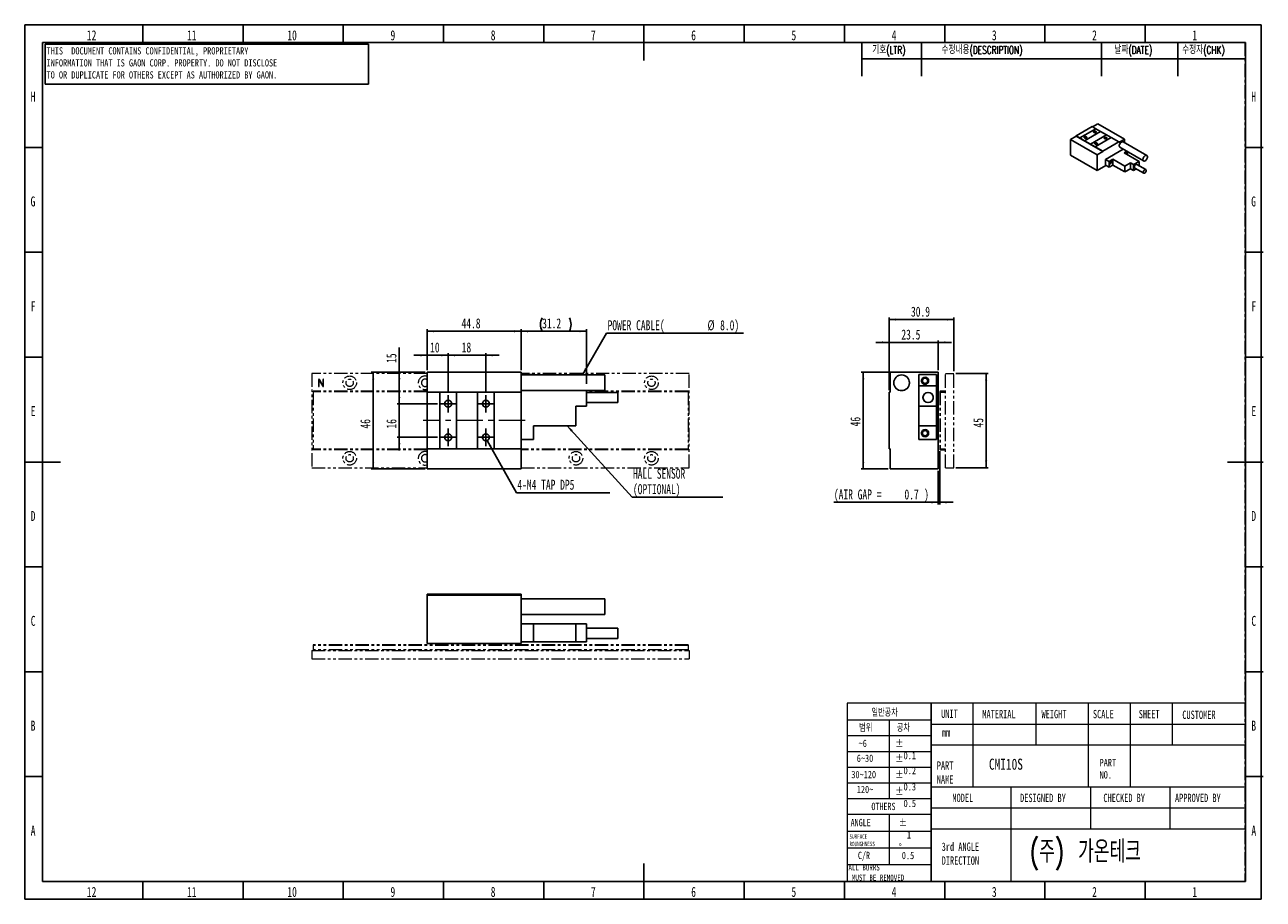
# Model space of a CAD drawing. Header units: millimetres. Extents: x 1 to 593, y 1 to 419.
import ezdxf

# ---------------------------------------------------------------- set-up
doc = ezdxf.new("R2010")
doc.units = ezdxf.units.MM
for name, pattern in [('CENTER', [10.16, 6.35, -1.27, 1.27, -1.27]), ('CENTERX2', [20.32, 12.7, -2.54, 2.54, -2.54]), ('PHANTOM', [12.7, 6.35, -1.27, 1.27, -1.27, 1.27, -1.27])]:
    doc.linetypes.add(name, pattern=pattern)
for name, color, linetype in [('CENTER_LINE', 1, 'CENTER'), ('DIM', 7, 'Continuous'), ('FORMAT', 7, 'Continuous')]:
    doc.layers.add(name, color=color, linetype=linetype)
doc.styles.add('SLDTEXTSTYLE0', font='TXT', dxfattribs={"width": 0.7})
doc.styles.add('SLDTEXTSTYLE1', font='TXT', dxfattribs={"width": 0.75})
doc.styles.add('SLDTEXTSTYLE2', font='TXT.shx', dxfattribs={"width": 0.7, "bigfont": 'bigfont.shx'})
doc.styles.add('SLDTEXTSTYLE3', font='TXT', dxfattribs={"width": 0.694444})
doc.dimstyles.new('SLDDIMSTYLE0', dxfattribs={"dimtxt": 5.45083, "dimasz": 3.302, "dimexe": 0, "dimexo": 0.0625, "dimgap": 1.362708, "dimtad": 1, "dimrnd": 1e-09, "dimzin": 12, "dimdsep": 46, "dimtxsty": 'SLDTEXTSTYLE0', "dimsah": 1, "dimcen": 0.09, "dimadec": 0, "dimazin": 3, "dimtfac": 1, "dimtofl": 0, "dimtmove": 0, "dimatfit": 3, "dimfxl": 0, "dimfrac": 2, "dimtolj": 1, "dimtzin": 12, "dimarcsym": 0})
doc.dimstyles.new('SLDDIMSTYLE1', dxfattribs={"dimtxt": 5.45083, "dimasz": 3.302, "dimexe": 0, "dimexo": 0.0625, "dimgap": 1.362708, "dimtad": 1, "dimrnd": 1e-09, "dimzin": 12, "dimdsep": 46, "dimtxsty": 'SLDTEXTSTYLE0', "dimsah": 1, "dimcen": 0.09, "dimadec": 0, "dimazin": 3, "dimtfac": 1, "dimtmove": 0, "dimatfit": 0, "dimfxl": 0, "dimfrac": 2, "dimtolj": 1, "dimtzin": 12, "dimarcsym": 0})
doc.dimstyles.new('SLDDIMSTYLE2', dxfattribs={"dimtxt": 0.18, "dimasz": 3.302, "dimexe": 0, "dimexo": 0.0625, "dimgap": 0, "dimtad": 0, "dimtih": 1, "dimtoh": 1, "dimdec": 0, "dimrnd": 1e-09, "dimzin": 0, "dimdsep": 46, "dimtxsty": 'Standard', "dimsah": 1, "dimcen": 0.09, "dimadec": 0, "dimazin": 0, "dimtfac": 3.302, "dimtdec": 0, "dimtofl": 0, "dimtmove": 0, "dimatfit": 3, "dimfxl": 0, "dimfrac": 2, "dimtolj": 1, "dimtzin": 0, "dimarcsym": 0})
doc.dimstyles.new('SLDDIMSTYLE3', dxfattribs={"dimtxt": 5.45083, "dimasz": 3.302, "dimexe": 0, "dimexo": 0.0625, "dimgap": 1.362708, "dimtad": 1, "dimrnd": 1e-09, "dimdsep": 46, "dimtxsty": 'SLDTEXTSTYLE0', "dimsah": 1, "dimcen": 0.09, "dimadec": 0, "dimazin": 2, "dimtfac": 1, "dimtmove": 0, "dimatfit": 0, "dimfxl": 0, "dimfrac": 2, "dimtolj": 1, "dimtzin": 12, "dimarcsym": 0})

# ---------------------------------------------------------------- blocks, each defined once
blk = doc.blocks.new('_D')
at = {"layer": 'DIM'}
for p, q in [((193.55, 253.77), (193.55, 273.36)), ((238.35, 272.36), (193.55, 272.36)), ((238.35, 253.77), (238.35, 273.36))]:
    blk.add_line(p, q, dxfattribs=at)
for points in [[(193.55, 272.36), (196.85, 271.85), (196.85, 272.87)], [(238.35, 272.36), (235.04, 272.87), (235.04, 271.85)]]:
    blk.add_solid(points, dxfattribs=at)
at = {"layer": 'DIM', "insert": (209.92, 278.5), "char_height": 4.762, "attachment_point": 1, "style": 'SLDTEXTSTYLE0'}
blk.add_mtext('44.8', dxfattribs=at)
blk = doc.blocks.new('_D_1')
at = {"layer": 'DIM'}
for p, q in [((193.55, 260.89), (187.2, 260.89)), ((193.55, 253.77), (193.55, 261.89)), ((193.55, 260.89), (203.55, 260.89)), ((203.55, 242.92), (203.55, 261.89)), ((203.55, 260.89), (209.9, 260.89))]:
    blk.add_line(p, q, dxfattribs=at)
for points in [[(193.55, 260.89), (190.24, 261.4), (190.24, 260.38)], [(203.55, 260.89), (206.85, 260.38), (206.85, 261.4)]]:
    blk.add_solid(points, dxfattribs=at)
at = {"layer": 'DIM', "insert": (194.94, 267.03), "char_height": 4.762, "attachment_point": 1, "style": 'SLDTEXTSTYLE0'}
blk.add_mtext('10', dxfattribs=at)
blk = doc.blocks.new('_D_2')
at = {"layer": 'DIM'}
for p, q in [((203.55, 260.89), (197.2, 260.89)), ((203.55, 242.92), (203.55, 261.89)), ((203.55, 260.89), (221.55, 260.89)), ((221.55, 242.92), (221.55, 261.89)), ((221.55, 260.89), (227.9, 260.89))]:
    blk.add_line(p, q, dxfattribs=at)
for points in [[(203.55, 260.89), (200.24, 261.4), (200.24, 260.38)], [(221.55, 260.89), (224.85, 260.38), (224.85, 261.4)]]:
    blk.add_solid(points, dxfattribs=at)
at = {"layer": 'DIM', "insert": (210.01, 267.03), "char_height": 4.762, "attachment_point": 1, "style": 'SLDTEXTSTYLE0'}
blk.add_mtext('18', dxfattribs=at)
blk = doc.blocks.new('_D_3')
at = {"layer": 'DIM'}
for p, q in [((180.23, 252.77), (180.23, 264.53)), ((192.55, 252.77), (179.23, 252.77)), ((180.23, 237.77), (180.23, 252.77)), ((198.4, 237.77), (179.23, 237.77))]:
    blk.add_line(p, q, dxfattribs=at)
for points in [[(180.23, 252.77), (179.72, 249.47), (180.73, 249.47)], [(180.23, 237.77), (180.73, 241.07), (179.72, 241.07)]]:
    blk.add_solid(points, dxfattribs=at)
at = {"layer": 'DIM', "insert": (174.09, 257.25), "char_height": 4.762, "attachment_point": 1, "rotation": 90, "style": 'SLDTEXTSTYLE0'}
blk.add_mtext('15', dxfattribs=at)
blk = doc.blocks.new('_D_4')
at = {"layer": 'DIM'}
for p, q in [((180.23, 237.77), (180.23, 244.12)), ((198.4, 237.77), (179.23, 237.77)), ((180.23, 237.77), (180.23, 221.77)), ((198.4, 221.77), (179.23, 221.77)), ((180.23, 221.77), (180.23, 215.42))]:
    blk.add_line(p, q, dxfattribs=at)
for points in [[(180.23, 237.77), (180.73, 241.07), (179.72, 241.07)], [(180.23, 221.77), (179.72, 218.47), (180.73, 218.47)]]:
    blk.add_solid(points, dxfattribs=at)
at = {"layer": 'DIM', "insert": (174.09, 225.95), "char_height": 4.762, "attachment_point": 1, "rotation": 90, "style": 'SLDTEXTSTYLE0'}
blk.add_mtext('16', dxfattribs=at)
blk = doc.blocks.new('_D_5')
at = {"layer": 'DIM'}
for p, q in [((192.55, 252.77), (166.77, 252.77)), ((167.77, 252.77), (167.77, 206.77)), ((192.55, 206.77), (166.77, 206.77))]:
    blk.add_line(p, q, dxfattribs=at)
for points in [[(167.77, 252.77), (167.26, 249.47), (168.28, 249.47)], [(167.77, 206.77), (168.28, 210.07), (167.26, 210.07)]]:
    blk.add_solid(points, dxfattribs=at)
at = {"layer": 'DIM', "insert": (161.63, 225.95), "char_height": 4.762, "attachment_point": 1, "rotation": 90, "style": 'SLDTEXTSTYLE0'}
blk.add_mtext('46', dxfattribs=at)
blk = doc.blocks.new('_D_6')
at = {"layer": 'DIM'}
for p, q in [((238.35, 253.77), (238.35, 273.36)), ((238.35, 272.36), (269.55, 272.36)), ((269.55, 247.25), (269.55, 273.36))]:
    blk.add_line(p, q, dxfattribs=at)
for centre, start, end in [((254.74, 275.54), 153.43495, 206.56505), ((255.08, 275.54), 333.43495, 26.56505)]:
    blk.add_arc(centre, 7.1, start, end, dxfattribs=at)
for points in [[(238.35, 272.36), (241.65, 271.85), (241.65, 272.87)], [(269.55, 272.36), (266.24, 272.87), (266.24, 271.85)]]:
    blk.add_solid(points, dxfattribs=at)
at = {"layer": 'DIM', "insert": (248.39, 278.5), "char_height": 4.762, "attachment_point": 1, "style": 'SLDTEXTSTYLE0'}
blk.add_mtext('31.2', dxfattribs=at)
blk = doc.blocks.new('SW_NOTE_0')
at = {"layer": 'DIM', "color": 0}
blk.add_line((44.63, 0), (0, 0), dxfattribs=at)
at = {"layer": 'DIM', "color": 0, "insert": (0.44, 6.24), "char_height": 4.7625, "attachment_point": 1, "style": 'SLDTEXTSTYLE0'}
blk.add_mtext('4-M4 TAP DP5', dxfattribs=at)
blk = doc.blocks.new('SW_NOTE_0_1')
at = {"layer": 'DIM', "color": 0}
blk.add_line((65.37, 0), (0, 0), dxfattribs=at)
at = {"layer": 'DIM', "color": 0, "attachment_point": 1, "style": 'SLDTEXTSTYLE0'}
for s, insert, char_height in [('POWER CABLE(', (0.49, 6.16), 4.7625), ('%%c', (48.17, 6.16), 4.762), ('8.0)', (54.2, 6.16), 4.762)]:
    blk.add_mtext(s, dxfattribs=dict(at, insert=insert, char_height=char_height))
blk = doc.blocks.new('SW_NOTE_0_2')
at = {"layer": 'DIM', "color": 0}
blk.add_line((43.2, 0), (0, 0), dxfattribs=at)
at = {"layer": 'DIM', "color": 0, "attachment_point": 1, "style": 'SLDTEXTSTYLE0'}
for s, insert, char_height in [('HALL SENSOR', (0.38, 13.52), 4.7625), ('(OPTIONAL)', (0.38, 6.17), 4.762)]:
    blk.add_mtext(s, dxfattribs=dict(at, insert=insert, char_height=char_height))
blk = doc.blocks.new('SW_CENTERMARKSYMBOL_0')
at = {"layer": 'DIM', "color": 0}
for p, q in [((-2.5, 0), (-4.15, 0)), ((0, 0), (-2.5, 0)), ((0, 2.5), (0, 4.15)), ((0, 0), (0, 2.5)), ((0, 0), (0, -2.5)), ((0, 0), (2.5, 0)), ((2.5, 0), (4.15, 0)), ((0, -2.5), (0, -4.15))]:
    blk.add_line(p, q, dxfattribs=at)
blk = doc.blocks.new('SW_CENTERMARKSYMBOL_1')
at = {"layer": 'DIM', "color": 0}
for p, q in [((-2.5, 0), (-4.15, 0)), ((0, 0), (-2.5, 0)), ((0, 2.5), (0, 4.15)), ((0, 0), (0, 2.5)), ((0, 0), (0, -2.5)), ((0, 0), (2.5, 0)), ((2.5, 0), (4.15, 0)), ((0, -2.5), (0, -4.15))]:
    blk.add_line(p, q, dxfattribs=at)
blk = doc.blocks.new('SW_CENTERMARKSYMBOL_2')
at = {"layer": 'DIM', "color": 0}
for p, q in [((-2.5, 0), (-4.15, 0)), ((0, 0), (-2.5, 0)), ((0, 2.5), (0, 4.15)), ((0, 0), (0, 2.5)), ((0, 0), (0, -2.5)), ((0, 0), (2.5, 0)), ((2.5, 0), (4.15, 0)), ((0, -2.5), (0, -4.15))]:
    blk.add_line(p, q, dxfattribs=at)
blk = doc.blocks.new('SW_CENTERMARKSYMBOL_3')
at = {"layer": 'DIM', "color": 0}
for p, q in [((-2.5, 0), (-4.15, 0)), ((0, 0), (-2.5, 0)), ((0, 2.5), (0, 4.15)), ((0, 0), (0, 2.5)), ((0, 0), (0, -2.5)), ((0, 0), (2.5, 0)), ((2.5, 0), (4.15, 0)), ((0, -2.5), (0, -4.15))]:
    blk.add_line(p, q, dxfattribs=at)
blk = doc.blocks.new('_D_7')
at = {"layer": 'DIM'}
for p, q in [((445.83, 252.27), (461.27, 252.27)), ((460.27, 207.27), (460.27, 252.27)), ((445.83, 207.27), (461.27, 207.27))]:
    blk.add_line(p, q, dxfattribs=at)
for points in [[(460.27, 252.27), (459.76, 248.97), (460.78, 248.97)], [(460.27, 207.27), (460.78, 210.57), (459.76, 210.57)]]:
    blk.add_solid(points, dxfattribs=at)
at = {"layer": 'DIM', "insert": (454.13, 226.45), "char_height": 4.762, "attachment_point": 1, "rotation": 90, "style": 'SLDTEXTSTYLE0'}
blk.add_mtext('45', dxfattribs=at)
blk = doc.blocks.new('_D_8')
at = {"layer": 'DIM'}
for p, q in [((413.93, 244.27), (413.93, 278.94)), ((413.93, 277.94), (444.83, 277.94)), ((444.83, 253.27), (444.83, 278.94))]:
    blk.add_line(p, q, dxfattribs=at)
for points in [[(413.93, 277.94), (417.23, 277.43), (417.23, 278.45)], [(444.83, 277.94), (441.52, 278.45), (441.52, 277.43)]]:
    blk.add_solid(points, dxfattribs=at)
at = {"layer": 'DIM', "insert": (424.41, 284.08), "char_height": 4.762, "attachment_point": 1, "style": 'SLDTEXTSTYLE0'}
blk.add_mtext('30.9', dxfattribs=at)
blk = doc.blocks.new('_D_9')
at = {"layer": 'DIM'}
for p, q in [((413.93, 267.02), (407.58, 267.02)), ((413.93, 244.27), (413.93, 268.02)), ((413.93, 267.02), (437.43, 267.02)), ((437.43, 253.77), (437.43, 268.02)), ((437.43, 267.02), (443.78, 267.02))]:
    blk.add_line(p, q, dxfattribs=at)
for points in [[(413.93, 267.02), (410.62, 267.53), (410.62, 266.51)], [(437.43, 267.02), (440.73, 266.51), (440.73, 267.53)]]:
    blk.add_solid(points, dxfattribs=at)
at = {"layer": 'DIM', "insert": (419.81, 273.16), "char_height": 4.762, "attachment_point": 1, "style": 'SLDTEXTSTYLE0'}
blk.add_mtext('23.5', dxfattribs=at)
blk = doc.blocks.new('_D_10')
at = {"layer": 'DIM'}
for p, q in [((438.13, 215.12), (438.13, 189.77)), ((437.43, 205.77), (437.43, 189.77)), ((437.43, 190.77), (387.63, 190.77)), ((437.43, 190.77), (438.13, 190.77)), ((438.13, 190.77), (444.48, 190.77))]:
    blk.add_line(p, q, dxfattribs=at)
for points in [[(437.43, 190.77), (434.12, 191.28), (434.12, 190.26)], [(438.13, 190.77), (441.43, 190.26), (441.43, 191.28)]]:
    blk.add_solid(points, dxfattribs=at)
at = {"layer": 'DIM', "attachment_point": 1, "style": 'SLDTEXTSTYLE0'}
for s, insert, char_height in [('(AIR GAP =', (387.63, 196.91), 4.762), ('0.7', (421.29, 196.91), 4.762), (')', (430.69, 196.91), 4.76)]:
    blk.add_mtext(s, dxfattribs=dict(at, insert=insert, char_height=char_height))
blk = doc.blocks.new('_D_11')
at = {"layer": 'DIM'}
for p, q in [((413.49, 252.77), (400.62, 252.77)), ((401.62, 252.77), (401.62, 206.77)), ((413.49, 206.77), (400.62, 206.77))]:
    blk.add_line(p, q, dxfattribs=at)
for points in [[(401.62, 252.77), (401.12, 249.47), (402.13, 249.47)], [(401.62, 206.77), (402.13, 210.07), (401.12, 210.07)]]:
    blk.add_solid(points, dxfattribs=at)
at = {"layer": 'DIM', "insert": (395.48, 226.96), "char_height": 4.762, "attachment_point": 1, "rotation": 90, "style": 'SLDTEXTSTYLE0'}
blk.add_mtext('46', dxfattribs=at)

msp = doc.modelspace()

# ---------------------------------------------------------------- linework, layer by layer
at = {"color": 7, "linetype": 'Continuous', "lineweight": 25}
for p, q in [((57.833, 410), (57.833, 418.5)), ((105.667, 410), (105.667, 418.5)), ((153.5, 410), (153.5, 418.5)), ((201.333, 410), (201.333, 418.5)), ((249.167, 410), (249.167, 418.5)), ((297, 418.501), (297, 401.499)), ((344.833, 410), (344.833, 418.5)), ((392.667, 410), (392.667, 418.5)), ((440.5, 410), (440.5, 418.5)), ((488.333, 410), (488.333, 418.5)), ((536.167, 410), (536.167, 418.5)), ((10, 10), (10, 410)), ((10, 410), (584, 410)), ((584, 410), (584, 10)), ((510.915, 369.929), (503.278, 365.521)), ((512.612, 368.949), (504.975, 364.541)), ((512.612, 368.949), (504.975, 364.541)), ((507.238, 363.235), (514.875, 367.643)), ((512.612, 368.949), (510.915, 369.929)), ((513.602, 371.297), (511.073, 369.838)), ((514.875, 367.643), (512.612, 368.949)), ((512.612, 368.949), (512.612, 368.949)), ((526.273, 363.982), (513.602, 371.297)), ((517.703, 366.01), (514.875, 367.643)), ((500.591, 363.786), (503.278, 365.338)), ((500.591, 363.786), (500.591, 356.294)), ((513.263, 356.471), (500.591, 363.786)), ((503.278, 365.521), (503.278, 365.338)), ((504.975, 364.541), (503.278, 365.521)), ((515.95, 358.023), (503.278, 365.338)), ((504.975, 364.541), (504.975, 364.541)), ((504.975, 364.541), (507.238, 363.235)), ((507.238, 363.235), (507.238, 363.235)), ((510.067, 361.602), (507.238, 363.235)), ((517.703, 366.01), (510.067, 361.602)), ((517.703, 366.01), (510.067, 361.602)), ((510.067, 361.602), (510.067, 361.602)), ((510.067, 361.602), (512.329, 360.295)), ((512.329, 360.295), (519.966, 364.704)), ((515.95, 358.205), (523.586, 362.614)), ((519.966, 364.704), (517.703, 366.01)), ((517.703, 366.01), (517.703, 366.01)), ((523.586, 362.614), (519.966, 364.704)), ((526.273, 363.982), (523.586, 362.431)), ((523.586, 362.614), (523.586, 362.431)), ((536.923, 356.157), (525.609, 362.688)), ((526.273, 363.982), (526.273, 362.305)), ((10, 360), (1.5, 360)), ((500.591, 356.294), (513.263, 348.979)), ((512.329, 360.295), (512.329, 360.295)), ((515.95, 358.205), (512.329, 360.295)), ((513.263, 356.471), (515.95, 358.023)), ((513.263, 356.471), (513.263, 348.979)), ((515.95, 358.205), (515.95, 358.023)), ((517.217, 354.299), (525.679, 359.184)), ((524.109, 360.09), (535.423, 353.559)), ((527.376, 358.204), (526.126, 357.483)), ((526.126, 357.483), (533.254, 353.368)), ((527.682, 356.585), (527.682, 358.028)), ((584, 360), (592.5, 360)), ((513.263, 348.979), (517.443, 351.392)), ((518.914, 353.319), (517.217, 354.299)), ((517.217, 351.523), (517.217, 354.299)), ((518.914, 350.543), (517.217, 351.523)), ((520.752, 354.381), (518.914, 353.319)), ((518.914, 350.543), (518.914, 353.319)), ((520.752, 351.604), (518.914, 350.543)), ((526.466, 351.082), (520.752, 354.381)), ((520.752, 351.604), (520.752, 354.381)), ((526.466, 348.306), (520.752, 351.604)), ((529.124, 352.617), (526.466, 351.082)), ((526.466, 348.306), (526.466, 351.082)), ((529.124, 349.841), (526.466, 348.306)), ((530.539, 351.801), (529.124, 352.617)), ((529.124, 349.841), (529.124, 352.617)), ((530.539, 349.025), (529.124, 349.841)), ((533.254, 353.368), (530.539, 351.801)), ((530.539, 349.025), (530.539, 351.801)), ((531.864, 349.79), (530.539, 349.025)), ((531.208, 350.168), (535.451, 347.719)), ((536.431, 349.416), (532.188, 351.866)), ((533.254, 351.25), (533.254, 353.368)), ((10, 310), (1.5, 310)), ((584, 310), (592.5, 310)), ((10, 260), (1.5, 260)), ((584, 260), (592.5, 260)), ((238.346, 252.773), (193.546, 252.773)), ((193.546, 252.773), (193.546, 243.273)), ((238.346, 252.773), (238.346, 243.273)), ((238.346, 251.753), (244.346, 251.753)), ((278.346, 251.523), (238.346, 251.523)), ((244.346, 251.753), (244.346, 251.523)), ((278.346, 251.523), (278.346, 244.023)), ((414.425, 252.773), (414.425, 243.273)), ((414.425, 252.773), (437.425, 252.773)), ((436.625, 251.753), (428.125, 251.753)), ((428.125, 251.753), (428.125, 246.253)), ((436.625, 251.753), (436.625, 246.253)), ((437.425, 206.773), (437.425, 252.773)), ((199.546, 243.273), (193.546, 243.273)), ((193.546, 243.273), (193.546, 216.273)), ((199.546, 243.273), (199.546, 216.273)), ((207.546, 243.273), (199.546, 243.273)), ((207.546, 216.273), (207.546, 243.273)), ((217.546, 243.273), (207.546, 243.273)), ((217.546, 243.273), (217.546, 216.273)), ((225.546, 243.273), (217.546, 243.273)), ((225.546, 216.273), (225.546, 243.273)), ((238.346, 243.273), (225.546, 243.273)), ((238.346, 244.023), (278.346, 244.023)), ((238.346, 216.273), (238.346, 243.273)), ((269.546, 244.023), (269.546, 236.653)), ((284.546, 243.203), (269.546, 243.203)), ((284.546, 243.203), (284.546, 238.303)), ((413.925, 216.273), (413.925, 243.273)), ((413.925, 243.273), (414.425, 243.273)), ((436.625, 246.253), (428.125, 246.253)), ((428.125, 246.253), (428.125, 236.653)), ((436.625, 246.253), (436.625, 236.653)), ((269.546, 236.653), (264.546, 236.653)), ((264.546, 236.653), (264.546, 227.253)), ((269.546, 238.303), (284.546, 238.303)), ((436.625, 236.653), (428.125, 236.653)), ((428.125, 236.653), (428.125, 227.253)), ((436.625, 236.653), (436.625, 227.253)), ((264.546, 227.253), (244.346, 227.253)), ((244.346, 227.253), (244.346, 220.753)), ((436.625, 227.253), (428.125, 227.253)), ((428.125, 227.253), (428.125, 220.753)), ((436.625, 227.253), (436.625, 220.753)), ((244.346, 220.753), (238.346, 220.753)), ((436.625, 220.753), (428.125, 220.753)), ((199.546, 216.273), (193.546, 216.273)), ((193.546, 206.773), (193.546, 216.273)), ((199.546, 216.273), (207.546, 216.273)), ((217.546, 216.273), (207.546, 216.273)), ((217.546, 216.273), (225.546, 216.273)), ((238.346, 216.273), (225.546, 216.273)), ((238.346, 206.773), (238.346, 216.273)), ((413.925, 216.273), (414.425, 216.273)), ((414.425, 206.773), (414.425, 216.273)), ((1.499, 210), (18.501, 210)), ((592.501, 210), (575.499, 210)), ((238.346, 206.773), (193.546, 206.773)), ((414.425, 206.773), (437.425, 206.773)), ((10, 160), (1.5, 160)), ((584, 160), (592.5, 160)), ((199.546, 146.986), (193.546, 146.986)), ((193.546, 146.986), (193.546, 146.486)), ((193.546, 146.486), (193.546, 123.486)), ((238.346, 146.486), (193.546, 146.486)), ((199.546, 146.986), (199.546, 146.986)), ((199.546, 146.986), (207.546, 146.986)), ((217.546, 146.986), (207.546, 146.986)), ((207.546, 146.986), (207.546, 146.986)), ((217.546, 146.986), (217.546, 146.986)), ((217.546, 146.986), (225.546, 146.986)), ((225.546, 146.986), (225.546, 146.986)), ((238.346, 146.986), (225.546, 146.986)), ((238.346, 146.986), (238.346, 146.486)), ((238.346, 146.486), (238.346, 123.486)), ((278.346, 144.736), (238.346, 144.736)), ((278.346, 144.736), (278.346, 137.236)), ((238.346, 137.236), (278.346, 137.236)), ((244.346, 132.786), (238.346, 132.786)), ((244.346, 124.286), (244.346, 132.786)), ((264.546, 132.786), (244.346, 132.786)), ((264.546, 124.286), (264.546, 132.786)), ((269.546, 132.786), (264.546, 132.786)), ((269.546, 124.286), (269.546, 132.786)), ((284.546, 130.786), (269.546, 130.786)), ((284.546, 130.786), (284.546, 128.336)), ((244.346, 124.286), (238.346, 124.286)), ((264.546, 124.286), (244.346, 124.286)), ((269.546, 124.286), (264.546, 124.286)), ((269.546, 125.886), (284.546, 125.886)), ((284.546, 128.336), (284.546, 125.886)), ((193.546, 123.486), (238.346, 123.486)), ((10, 110), (1.5, 110)), ((584, 110), (592.5, 110)), ((10, 60), (1.5, 60)), ((584, 60), (592.5, 60)), ((297, 1.499), (297, 18.501)), ((584, 10), (10, 10)), ((57.833, 10), (57.833, 1.5)), ((105.667, 10), (105.667, 1.5)), ((153.5, 10), (153.5, 1.5)), ((201.333, 10), (201.333, 1.5)), ((249.167, 10), (249.167, 1.5)), ((344.833, 10), (344.833, 1.5)), ((392.667, 10), (392.667, 1.5)), ((440.5, 10), (440.5, 1.5)), ((488.333, 10), (488.333, 1.5)), ((536.167, 10), (536.167, 1.5))]:
    msp.add_line(p, q, dxfattribs=at)
at = {"color": 7, "linetype": 'PHANTOM', "lineweight": 18}
for p, q in [((138.546, 252.273), (138.546, 207.273)), ((193.546, 252.273), (138.546, 252.273)), ((141.728, 249.255), (141.728, 246.1)), ((142.031, 246.087), (142.031, 248.917)), ((142.031, 248.917), (143.543, 246.369)), ((142.247, 249.113), (142.087, 249.341)), ((143.802, 246.452), (142.247, 249.113)), ((143.802, 249.314), (143.802, 246.452)), ((144.105, 246.124), (144.105, 249.314)), ((238.346, 252.773), (193.546, 252.773)), ((193.546, 252.773), (193.546, 243.273)), ((238.346, 252.773), (238.346, 243.273)), ((318.546, 252.273), (238.346, 252.273)), ((238.346, 251.753), (244.346, 251.753)), ((278.346, 251.523), (238.346, 251.523)), ((244.346, 251.753), (244.346, 251.523)), ((278.346, 251.523), (278.346, 244.023)), ((318.546, 207.273), (318.546, 252.273)), ((414.425, 252.773), (414.425, 243.273)), ((414.425, 252.773), (437.425, 252.773)), ((436.625, 251.753), (428.125, 251.753)), ((428.125, 251.753), (428.125, 246.253)), ((436.625, 251.753), (436.625, 246.253)), ((437.425, 206.773), (437.425, 252.773)), ((440.825, 207.273), (440.825, 252.273)), ((440.825, 252.273), (444.825, 252.273)), ((444.825, 207.273), (444.825, 252.273)), ((193.546, 243.723), (139.046, 243.723)), ((139.046, 243.723), (139.046, 243.423)), ((139.046, 243.423), (139.046, 216.123)), ((193.546, 243.423), (139.046, 243.423)), ((143.543, 246.369), (143.801, 245.996)), ((199.546, 243.273), (193.546, 243.273)), ((193.546, 243.273), (193.546, 216.273)), ((199.546, 243.273), (199.546, 216.273)), ((207.546, 243.273), (199.546, 243.273)), ((207.546, 216.273), (207.546, 243.273)), ((217.546, 243.273), (207.546, 243.273)), ((217.546, 243.273), (217.546, 216.273)), ((225.546, 243.273), (217.546, 243.273)), ((225.546, 216.273), (225.546, 243.273)), ((238.346, 243.273), (225.546, 243.273)), ((238.346, 244.023), (278.346, 244.023)), ((238.346, 216.273), (238.346, 243.273)), ((269.546, 244.023), (269.546, 236.653)), ((318.046, 243.723), (269.546, 243.723)), ((318.046, 243.423), (269.546, 243.423)), ((284.546, 243.203), (269.546, 243.203)), ((284.546, 243.203), (284.546, 238.303)), ((318.046, 243.723), (318.046, 243.423)), ((318.046, 243.423), (318.046, 216.123)), ((413.925, 216.273), (413.925, 243.273)), ((413.925, 243.273), (414.425, 243.273)), ((436.625, 246.253), (428.125, 246.253)), ((428.125, 246.253), (428.125, 236.653)), ((436.625, 246.253), (436.625, 236.653)), ((438.325, 243.423), (438.125, 243.423)), ((438.125, 243.423), (438.125, 216.123)), ((438.325, 243.423), (438.325, 216.123)), ((438.325, 243.273), (440.825, 243.273)), ((438.425, 243.723), (438.425, 243.523)), ((440.525, 243.723), (438.425, 243.723)), ((440.525, 243.523), (438.425, 243.523)), ((440.525, 243.523), (440.525, 243.723)), ((269.546, 236.653), (264.546, 236.653)), ((264.546, 236.653), (264.546, 227.253)), ((269.546, 238.303), (284.546, 238.303)), ((436.625, 236.653), (428.125, 236.653)), ((428.125, 236.653), (428.125, 227.253)), ((436.625, 236.653), (436.625, 227.253)), ((264.546, 227.253), (244.346, 227.253)), ((244.346, 227.253), (244.346, 220.753)), ((436.625, 227.253), (428.125, 227.253)), ((428.125, 227.253), (428.125, 220.753)), ((436.625, 227.253), (436.625, 220.753)), ((244.346, 220.753), (238.346, 220.753)), ((436.625, 220.753), (428.125, 220.753)), ((139.046, 216.123), (139.046, 215.823)), ((193.546, 216.123), (139.046, 216.123)), ((193.546, 215.823), (139.046, 215.823)), ((199.546, 216.273), (193.546, 216.273)), ((193.546, 206.773), (193.546, 216.273)), ((199.546, 216.273), (207.546, 216.273)), ((217.546, 216.273), (207.546, 216.273)), ((217.546, 216.273), (225.546, 216.273)), ((238.346, 216.273), (225.546, 216.273)), ((238.346, 206.773), (238.346, 216.273)), ((318.046, 216.123), (238.346, 216.123)), ((318.046, 215.823), (238.346, 215.823)), ((318.046, 216.123), (318.046, 215.823)), ((413.925, 216.273), (414.425, 216.273)), ((414.425, 206.773), (414.425, 216.273)), ((438.125, 216.123), (438.325, 216.123)), ((438.325, 216.273), (440.825, 216.273)), ((438.425, 216.023), (438.425, 215.823)), ((438.425, 216.023), (440.525, 216.023)), ((438.425, 215.823), (440.525, 215.823)), ((440.525, 215.823), (440.525, 216.023)), ((138.546, 207.273), (193.546, 207.273)), ((238.346, 207.273), (318.546, 207.273)), ((440.825, 207.273), (444.825, 207.273)), ((238.346, 206.773), (193.546, 206.773)), ((414.425, 206.773), (437.425, 206.773)), ((199.546, 146.986), (193.546, 146.986)), ((193.546, 146.986), (193.546, 146.486)), ((193.546, 146.486), (193.546, 123.486)), ((238.346, 146.486), (193.546, 146.486)), ((199.546, 146.986), (199.546, 146.986)), ((199.546, 146.986), (207.546, 146.986)), ((207.546, 146.986), (207.546, 146.986)), ((217.546, 146.986), (207.546, 146.986)), ((217.546, 146.986), (217.546, 146.986)), ((217.546, 146.986), (225.546, 146.986)), ((225.546, 146.986), (225.546, 146.986)), ((238.346, 146.986), (225.546, 146.986)), ((238.346, 146.986), (238.346, 146.486)), ((238.346, 146.486), (238.346, 123.486)), ((278.346, 144.736), (238.346, 144.736)), ((278.346, 144.736), (278.346, 137.236)), ((238.346, 137.236), (278.346, 137.236)), ((244.346, 132.786), (238.346, 132.786)), ((244.346, 124.286), (244.346, 132.786)), ((264.546, 132.786), (244.346, 132.786)), ((264.546, 124.286), (264.546, 132.786)), ((269.546, 132.786), (264.546, 132.786)), ((269.546, 124.286), (269.546, 132.786)), ((284.546, 130.786), (269.546, 130.786)), ((284.546, 130.786), (284.546, 128.336)), ((244.346, 124.286), (238.346, 124.286)), ((264.546, 124.286), (244.346, 124.286)), ((269.546, 124.286), (264.546, 124.286)), ((269.546, 125.886), (284.546, 125.886)), ((284.546, 128.336), (284.546, 125.886)), ((138.546, 120.086), (138.546, 116.086)), ((138.546, 120.086), (318.546, 120.086)), ((318.046, 122.786), (139.046, 122.786)), ((139.046, 122.786), (139.046, 122.486)), ((318.046, 122.486), (139.046, 122.486)), ((139.046, 122.486), (139.046, 120.386)), ((318.046, 120.386), (139.046, 120.386)), ((139.296, 120.386), (139.296, 120.086)), ((193.546, 123.486), (238.346, 123.486)), ((317.296, 120.386), (317.296, 120.086)), ((318.046, 122.786), (318.046, 122.486)), ((318.046, 122.486), (318.046, 120.386)), ((318.546, 120.086), (318.546, 116.086)), ((138.546, 116.086), (318.546, 116.086))]:
    msp.add_line(p, q, dxfattribs=at)
at = {"color": 7, "linetype": 'Continuous', "lineweight": 18}
for p, q in [((434, 95), (394, 95)), ((394, 95), (394, 10)), ((583.884, 95), (434, 95)), ((434, 95), (434, 10)), ((434, 10), (434, 95)), ((454, 95), (454, 75)), ((484, 95), (484, 75)), ((509, 95), (509, 75)), ((529, 95), (529, 75)), ((549, 95), (549, 75)), ((583.884, 95), (583.884, 10)), ((394, 87), (434, 87)), ((414, 87), (414, 49.5)), ((434, 85), (583.972, 85)), ((394, 79.5), (434, 79.5)), ((394, 72), (434, 72)), ((583.972, 75), (434, 75)), ((454, 75), (454, 55)), ((509, 75), (509, 55)), ((529, 75), (529, 55)), ((394, 64.5), (434, 64.5)), ((394, 57), (434, 57)), ((584, 55), (434, 55)), ((472, 55), (472, 45)), ((510, 55), (510, 45)), ((548, 55), (548, 45)), ((394, 49.5), (434, 49.5)), ((394, 42), (434, 42)), ((414, 42), (414, 18)), ((434, 45), (583.884, 45)), ((472, 45), (472, 10)), ((510, 45), (510, 35)), ((548, 45), (548, 35)), ((394, 34), (434, 34)), ((434, 35), (583.884, 35)), ((394, 26), (434, 26)), ((394, 18), (434, 18)), ((394, 10), (434, 10)), ((583.884, 10), (434, 10))]:
    msp.add_line(p, q, dxfattribs=at)
at = {"color": 7, "linetype": 'Continuous', "lineweight": 25, "flags": 128}
for points in [[(511.721, 367.129), (511.595, 367.231), (511.533, 367.351), (511.542, 367.476), (511.621, 367.593), (511.761, 367.689), (511.948, 367.753), (512.161, 367.779), (512.376, 367.763), (512.571, 367.708), (512.725, 367.62), (512.82, 367.507), (512.847, 367.382), (512.803, 367.26), (512.691, 367.152), (512.526, 367.071), (512.323, 367.025), (512.106, 367.02), (511.898, 367.056), (511.721, 367.129)], [(507.196, 364.516), (507.069, 364.618), (507.007, 364.739), (507.016, 364.864), (507.095, 364.981), (507.236, 365.076), (507.422, 365.141), (507.635, 365.166), (507.851, 365.151), (508.046, 365.096), (508.199, 365.007), (508.295, 364.894), (508.322, 364.77), (508.277, 364.647), (508.166, 364.539), (508, 364.458), (507.798, 364.413), (507.581, 364.408), (507.372, 364.443), (507.196, 364.516)], [(512.287, 361.577), (512.161, 361.679), (512.099, 361.8), (512.108, 361.925), (512.187, 362.042), (512.327, 362.137), (512.514, 362.202), (512.726, 362.227), (512.942, 362.212), (513.137, 362.157), (513.291, 362.068), (513.386, 361.955), (513.413, 361.831), (513.368, 361.708), (513.257, 361.6), (513.091, 361.519), (512.889, 361.474), (512.672, 361.469), (512.464, 361.504), (512.287, 361.577)], [(516.812, 364.19), (516.686, 364.292), (516.624, 364.412), (516.633, 364.537), (516.712, 364.654), (516.852, 364.75), (517.039, 364.814), (517.252, 364.84), (517.467, 364.824), (517.663, 364.769), (517.816, 364.681), (517.912, 364.568), (517.938, 364.443), (517.894, 364.321), (517.783, 364.213), (517.617, 364.132), (517.414, 364.086), (517.197, 364.081), (516.989, 364.117), (516.812, 364.19)], [(525.609, 362.688), (525.454, 362.747), (525.252, 362.754), (525.031, 362.697), (524.802, 362.579), (524.575, 362.406), (524.362, 362.184), (524.173, 361.926), (524.015, 361.643), (523.897, 361.348), (523.823, 361.054), (523.799, 360.777)], [(527.237, 356.842), (527.256, 356.891), (527.308, 357.094), (527.308, 357.277), (527.256, 357.42), (527.159, 357.508), (527.027, 357.531), (526.873, 357.488), (526.715, 357.382), (526.572, 357.226)], [(537.234, 355.47), (537.209, 355.719), (537.136, 355.928), (537.017, 356.087), (536.86, 356.188), (536.67, 356.227), (536.457, 356.202), (536.23, 356.114), (536.001, 355.968), (535.78, 355.769), (535.578, 355.528), (535.403, 355.256), (535.264, 354.965), (535.168, 354.669), (535.118, 354.382), (535.118, 354.117), (535.168, 353.887), (535.264, 353.702), (535.403, 353.571), (535.578, 353.501), (535.78, 353.493), (536.001, 353.55), (536.23, 353.668), (536.457, 353.842), (536.67, 354.063), (536.86, 354.321), (537.017, 354.604), (537.136, 354.899), (537.209, 355.193), (537.234, 355.47)], [(519.282, 352.552), (519.308, 352.387), (519.383, 352.269), (519.499, 352.213), (519.644, 352.223), (519.802, 352.299), (519.956, 352.432), (520.088, 352.609), (520.185, 352.809), (520.237, 353.012), (520.237, 353.195), (520.185, 353.338), (520.088, 353.426), (519.956, 353.449), (519.802, 353.406), (519.644, 353.299), (519.499, 353.142), (519.383, 352.951), (519.308, 352.747), (519.282, 352.552)], [(532.188, 351.866), (532.098, 351.901), (531.93, 351.905), (531.746, 351.842), (531.557, 351.719), (531.38, 351.543), (531.225, 351.329), (531.106, 351.091), (531.031, 350.848), (531.005, 350.617)], [(535.248, 348.168), (535.274, 347.967), (535.349, 347.81), (535.468, 347.71), (535.622, 347.673), (535.8, 347.703), (535.988, 347.797), (536.173, 347.948), (536.341, 348.145), (536.479, 348.373), (536.577, 348.616), (536.627, 348.855), (536.627, 349.073), (536.577, 349.253), (536.479, 349.383), (536.341, 349.452), (536.173, 349.456), (535.988, 349.393), (535.8, 349.27), (535.622, 349.094), (535.468, 348.879), (535.349, 348.642), (535.274, 348.398), (535.248, 348.168)]]:
    msp.add_lwpolyline(points, dxfattribs=at)
at = {"color": 7, "linetype": 'PHANTOM', "lineweight": 18, "flags": 128}
for points in [[(192.546, 244.523), (193.2, 244.589), (193.546, 244.681)], [(192.546, 208.523), (193.2, 208.589), (193.546, 208.681)]]:
    msp.add_lwpolyline(points, dxfattribs=at)
at = {"color": 7, "linetype": 'PHANTOM', "lineweight": 18}
for centre, radius in [((156.546, 247.773), 3.25), ((156.546, 247.773), 1.75), ((300.546, 247.773), 3.25), ((300.546, 247.773), 1.75), ((419.925, 247.773), 3.75), ((431.125, 248.753), 1.7), ((431.125, 248.753), 1.25), ((432.575, 240.753), 2.45), ((203.546, 237.773), 1.65), ((221.546, 237.773), 1.65), ((431.125, 223.753), 1.7), ((431.125, 223.753), 1.25), ((203.546, 221.773), 1.65), ((221.546, 221.773), 1.65), ((156.546, 211.773), 3.25), ((156.546, 211.773), 1.75), ((264.546, 211.773), 3.25), ((264.546, 211.773), 1.75), ((300.546, 211.773), 3.25), ((300.546, 211.773), 1.75)]:
    msp.add_circle(centre, radius, dxfattribs=at)
at = {"color": 7, "linetype": 'Continuous', "lineweight": 25}
for centre, radius in [((419.925, 247.773), 3.75), ((431.125, 248.753), 1.7), ((431.125, 248.753), 1.25), ((432.575, 240.753), 2.45), ((203.546, 237.773), 1.65), ((221.546, 237.773), 1.65), ((431.125, 223.753), 1.7), ((431.125, 223.753), 1.25), ((203.546, 221.773), 1.65), ((221.546, 221.773), 1.65)]:
    msp.add_circle(centre, radius, dxfattribs=at)
for centre, radius, start, end in [((524.536, 360.697), 0.742, 173.81469, 234.87313), ((531.491, 350.566), 0.488, 174.067135, 234.620684)]:
    msp.add_arc(centre, radius, start, end, dxfattribs=at)
at = {"color": 7, "linetype": 'PHANTOM', "lineweight": 18}
for centre, radius, start, end in [((192.546, 247.773), 3.25, 72.079787, 270), ((192.546, 247.773), 1.75, 55.150095, 270), ((192.546, 247.773), 1.75, 270, 304.849905), ((438.425, 243.423), 0.3, 90, 180), ((438.425, 243.423), 0.1, 90, 180), ((192.546, 211.773), 3.25, 72.079787, 270), ((192.546, 211.773), 1.75, 55.150095, 270), ((438.425, 216.123), 0.3, 180, 270), ((438.425, 216.123), 0.1, 180, 270), ((192.546, 211.773), 1.75, 270, 304.849905)]:
    msp.add_arc(centre, radius, start, end, dxfattribs=at)
for points, knots in [([(141.869, 249.436), (141.846, 249.431), (141.8, 249.419), (141.736, 249.356), (141.731, 249.293), (141.728, 249.255)], [0, 0, 0, 0, 0.2810917, 0.5607013, 1, 1, 1, 1]), ([(142.087, 249.341), (142.072, 249.359), (142.044, 249.397), (141.968, 249.44), (141.907, 249.438), (141.869, 249.436)], [0, 0, 0, 0, 0.2805767, 0.5611951, 1, 1, 1, 1]), ([(143.845, 249.409), (143.831, 249.394), (143.806, 249.367), (143.803, 249.33), (143.802, 249.314)], [0, 0, 0, 0, 0.5587208, 1, 1, 1, 1]), ([(143.951, 249.436), (143.93, 249.435), (143.893, 249.434), (143.86, 249.417), (143.845, 249.409)], [0, 0, 0, 0, 0.55934189, 1, 1, 1, 1]), ([(144.057, 249.405), (144.038, 249.415), (144.005, 249.434), (143.967, 249.436), (143.951, 249.436)], [0, 0, 0, 0, 0.55796989, 1, 1, 1, 1]), ([(144.105, 249.314), (144.102, 249.334), (144.098, 249.371), (144.069, 249.394), (144.057, 249.405)], [0, 0, 0, 0, 0.5589026, 1, 1, 1, 1]), ([(141.728, 246.1), (141.73, 246.075), (141.733, 246.031), (141.76, 245.997), (141.771, 245.982)], [0, 0, 0, 0, 0.5599978, 1, 1, 1, 1]), ([(141.771, 245.982), (141.789, 245.968), (141.82, 245.944), (141.859, 245.939), (141.877, 245.936)], [0, 0, 0, 0, 0.5590881, 1, 1, 1, 1]), ([(141.877, 245.936), (141.898, 245.937), (141.935, 245.939), (141.968, 245.957), (141.983, 245.964)], [0, 0, 0, 0, 0.55931314, 1, 1, 1, 1]), ([(141.983, 245.964), (141.999, 245.985), (142.027, 246.021), (142.03, 246.067), (142.031, 246.087)], [0, 0, 0, 0, 0.5589088, 1, 1, 1, 1]), ([(143.801, 245.996), (143.813, 245.981), (143.837, 245.952), (143.903, 245.928), (143.951, 245.933), (143.98, 245.936)], [0, 0, 0, 0, 0.2798111, 0.560678, 1, 1, 1, 1]), ([(143.98, 245.936), (144.002, 245.944), (144.046, 245.959), (144.098, 246.028), (144.102, 246.087), (144.105, 246.124)], [0, 0, 0, 0, 0.2805448, 0.5604064, 1, 1, 1, 1])]:
    msp.add_open_spline(points, degree=3, knots=knots, dxfattribs=at)
at = {"layer": 'CENTER_LINE'}
for p, q in [((13.577, 410), (583.884, 410)), ((583.884, 410), (583.884, 10)), ((13.577, 10), (583.884, 10))]:
    msp.add_line(p, q, dxfattribs=at)
at = {"layer": 'DIM'}
for p, q in [((11.158, 409.296), (165.544, 409.296)), ((11.158, 409.296), (11.158, 390.12)), ((165.544, 409.296), (165.544, 390.12)), ((400.884, 410), (400.884, 393.95)), ((429.384, 410), (429.384, 393.95)), ((515.322, 409.905), (515.322, 393.95)), ((551.78, 410), (551.78, 393.95)), ((400.884, 402.2), (583.884, 402.2)), ((11.158, 390.12), (165.544, 390.12))]:
    msp.add_line(p, q, dxfattribs=at)
at = {"layer": 'DIM', "linetype": 'CENTERX2', "lineweight": 18}
msp.add_line((240.346, 229.773), (191.546, 229.773), dxfattribs=at)
at = {"layer": 'FORMAT'}
for p, q in [((1.5, 418.5), (591.5, 418.5)), ((1.5, 418.5), (1.5, 1.5)), ((591.5, 418.5), (591.5, 1.5)), ((1.5, 1.5), (591.5, 1.5))]:
    msp.add_line(p, q, dxfattribs=at)

# ---------------------------------------------------------------- block references
at = {"layer": 'DIM'}
for name, p in [('SW_NOTE_0_1', (279.132, 271.441)), ('SW_CENTERMARKSYMBOL_0', (203.546, 237.773)), ('SW_CENTERMARKSYMBOL_3', (221.546, 237.773)), ('SW_CENTERMARKSYMBOL_1', (203.546, 221.773)), ('SW_CENTERMARKSYMBOL_2', (221.546, 221.773)), ('SW_NOTE_0_2', (291.365, 193.257)), ('SW_NOTE_0', (236.139, 195.313))]:
    msp.add_blockref(name, p, dxfattribs=at)

# ---------------------------------------------------------------- texts
at = {"color": 7, "linetype": 'Continuous', "lineweight": 0}
for s, insert, char_height, attachment_point, style in [('12', (33.4, 415.879), 4.7625, 2, 'SLDTEXTSTYLE0'), ('11', (81.233, 415.879), 4.7625, 2, 'SLDTEXTSTYLE0'), ('10', (129.066, 415.879), 4.7625, 2, 'SLDTEXTSTYLE0'), ('9', (177.158, 415.879), 4.762, 2, 'SLDTEXTSTYLE0'), ('8', (224.991, 415.879), 4.762, 2, 'SLDTEXTSTYLE0'), ('7', (272.825, 415.879), 4.762, 2, 'SLDTEXTSTYLE0'), ('6', (320.658, 415.879), 4.762, 2, 'SLDTEXTSTYLE0'), ('5', (368.491, 415.879), 4.762, 2, 'SLDTEXTSTYLE0'), ('4', (416.325, 415.879), 4.762, 2, 'SLDTEXTSTYLE0'), ('3', (464.158, 415.879), 4.762, 2, 'SLDTEXTSTYLE0'), ('2', (511.991, 415.879), 4.762, 2, 'SLDTEXTSTYLE0'), ('1', (559.825, 415.879), 4.762, 2, 'SLDTEXTSTYLE0'), ('H', (5.44, 386.629), 4.762, 2, 'SLDTEXTSTYLE0'), ('H', (587.94, 386.629), 4.762, 2, 'SLDTEXTSTYLE0'), ('G', (5.391, 336.629), 4.762, 2, 'SLDTEXTSTYLE0'), ('G', (587.891, 336.629), 4.762, 2, 'SLDTEXTSTYLE0'), ('F', (5.495, 286.629), 4.762, 2, 'SLDTEXTSTYLE0'), ('F', (587.995, 286.629), 4.762, 2, 'SLDTEXTSTYLE0'), ('E', (5.477, 236.629), 4.762, 2, 'SLDTEXTSTYLE0'), ('E', (587.977, 236.629), 4.762, 2, 'SLDTEXTSTYLE0'), ('D', (5.466, 186.629), 4.762, 2, 'SLDTEXTSTYLE0'), ('D', (587.966, 186.629), 4.762, 2, 'SLDTEXTSTYLE0'), ('C', (5.479, 136.629), 4.762, 2, 'SLDTEXTSTYLE0'), ('C', (587.979, 136.629), 4.762, 2, 'SLDTEXTSTYLE0'), ('일반공차', (405.526, 92.147), 3.5, 1, 'SLDTEXTSTYLE2'), ('UNIT', (438.791, 91.959), 3.9687, 1, 'SLDTEXTSTYLE0'), ('MATERIAL', (458.46, 91.77), 3.9687, 1, 'SLDTEXTSTYLE0'), ('WEIGHT', (486.7, 91.77), 3.9687, 1, 'SLDTEXTSTYLE0'), ('SCALE', (511.232, 91.77), 3.9687, 1, 'SLDTEXTSTYLE0'), ('SHEET', (533.106, 91.77), 3.9687, 1, 'SLDTEXTSTYLE0'), ('CUSTOMER', (553.885, 91.445), 3.9687, 1, 'SLDTEXTSTYLE0'), ('B', (5.463, 86.629), 4.762, 2, 'SLDTEXTSTYLE0'), ('범위', (399.674, 84.895), 3.5, 1, 'SLDTEXTSTYLE2'), ('공차', (417.635, 84.895), 3.5, 1, 'SLDTEXTSTYLE2'), ('B', (587.963, 86.629), 4.762, 2, 'SLDTEXTSTYLE0'), ('~6', (399.413, 77.596), 3.5, 1, 'SLDTEXTSTYLE1'), ('%%p^J  0.1', (416.897, 77.596), 3.5, 1, 'SLDTEXTSTYLE3'), ('mm', (439.192, 83.016), 3.9687, 1, 'SLDTEXTSTYLE0'), ('6~30', (398.542, 70.458), 3.5, 1, 'SLDTEXTSTYLE1'), ('%%p^J  0.2', (416.897, 70.458), 3.5, 1, 'SLDTEXTSTYLE3'), ('PART^JNAME', (436.721, 67.208), 3.9687, 1, 'SLDTEXTSTYLE0'), ('CMI10S', (461.621, 68.543), 5.2917, 1, 'SLDTEXTSTYLE1'), ('PART^JNO.', (514.421, 68.37), 3.5, 1, 'SLDTEXTSTYLE1'), ('30~120', (395.956, 62.706), 3.5, 1, 'SLDTEXTSTYLE1'), ('%%p^J  0.3', (416.897, 62.706), 3.5, 1, 'SLDTEXTSTYLE3'), ('120~', (398.542, 55.608), 3.5, 1, 'SLDTEXTSTYLE1'), ('%%p^J  0.5', (416.897, 54.789), 3.5, 1, 'SLDTEXTSTYLE3'), ('OTHERS', (405.526, 47.497), 3.5, 1, 'SLDTEXTSTYLE0'), ('MODEL', (444.168, 51.802), 3.9687, 1, 'SLDTEXTSTYLE0'), ('DESIGNED BY', (476.478, 51.802), 3.96875, 1, 'SLDTEXTSTYLE0'), ('CHECKED BY', (516.218, 51.802), 3.9687, 1, 'SLDTEXTSTYLE0'), ('APPROVED BY', (550.382, 51.802), 3.96875, 1, 'SLDTEXTSTYLE0'), ('A', (5.485, 36.629), 4.762, 2, 'SLDTEXTSTYLE0'), ('ANGLE', (395.605, 39.807), 3.5, 1, 'SLDTEXTSTYLE0'), ('%%p^J  1^J%%d', (418.553, 39.781), 3.5, 1, 'SLDTEXTSTYLE1'), ('A', (587.985, 36.629), 4.762, 2, 'SLDTEXTSTYLE0'), ('SURFACE^JROUNGHNESS', (395.072, 32.455), 2.11667, 1, 'SLDTEXTSTYLE0'), ('(주) 가온테크', (481.188, 29.519), 10.5833, 1, 'SLDTEXTSTYLE2'), ('C/R', (399.086, 24.136), 3.5, 1, 'SLDTEXTSTYLE0'), ('0.5', (420.035, 24.111), 3.5, 1, 'SLDTEXTSTYLE1'), ('3rd ANGLE^JDIRECTION', (439.047, 28.534), 3.96875, 1, 'SLDTEXTSTYLE0'), ('ALL BURRS^J MUST BE REMOVED', (394.562, 18.111), 2.91042, 1, 'SLDTEXTSTYLE0'), ('12', (33.4, 7.379), 4.7625, 2, 'SLDTEXTSTYLE0'), ('11', (81.233, 7.379), 4.7625, 2, 'SLDTEXTSTYLE0'), ('10', (129.066, 7.379), 4.7625, 2, 'SLDTEXTSTYLE0'), ('9', (177.158, 7.379), 4.762, 2, 'SLDTEXTSTYLE0'), ('8', (224.991, 7.379), 4.762, 2, 'SLDTEXTSTYLE0'), ('7', (272.825, 7.379), 4.762, 2, 'SLDTEXTSTYLE0'), ('6', (320.658, 7.379), 4.762, 2, 'SLDTEXTSTYLE0'), ('5', (368.491, 7.379), 4.762, 2, 'SLDTEXTSTYLE0'), ('4', (416.325, 7.379), 4.762, 2, 'SLDTEXTSTYLE0'), ('3', (464.158, 7.379), 4.762, 2, 'SLDTEXTSTYLE0'), ('2', (511.991, 7.379), 4.762, 2, 'SLDTEXTSTYLE0'), ('1', (559.825, 7.379), 4.762, 2, 'SLDTEXTSTYLE0')]:
    msp.add_mtext(s, dxfattribs=dict(at, insert=insert, char_height=char_height, attachment_point=attachment_point, style=style))
at = {"layer": 'DIM', "attachment_point": 1}
for s, insert, char_height, style in [('THIS  DOCUMENT CONTAINS CONFIDENTIAL, PROPRIETARY ^JINFORMATION THAT IS GAON CORP. PROPERTY. DO NOT DISCLOSE ^JTO OR DUPLICATE FOR OTHERS EXCEPT AS AUTHORIZED BY GAON.', (11.906, 407.791), 3.439583, 'SLDTEXTSTYLE0'), ('기호(LTR)', (405.92, 408.366), 3.7042, 'SLDTEXTSTYLE2'), ('수정내용(DESCRIPTION)', (438.986, 408.366), 3.70417, 'SLDTEXTSTYLE2'), ('날짜(DATE)', (521.483, 408.366), 3.7042, 'SLDTEXTSTYLE2'), ('수정자(CHK)', (553.826, 408.366), 3.7042, 'SLDTEXTSTYLE2')]:
    msp.add_mtext(s, dxfattribs=dict(at, insert=insert, char_height=char_height, style=style))

# ---------------------------------------------------------------- dimensions: what is measured, and where the dimension line sits
at = {"layer": 'DIM'}
for base, p1, p2, angle, dimstyle, picture, middle in [((444.825, 277.939), (413.925, 243.273), (444.825, 252.273), 0, 'SLDDIMSTYLE0', '_D_8', (430.935, 277.939)), ((437.425, 267.018), (413.925, 243.273), (437.425, 252.773), 0, 'SLDDIMSTYLE1', '_D_9', (426.328, 267.018)), ((180.226, 252.773), (199.396, 237.773), (193.546, 252.773), 90, 'SLDDIMSTYLE0', '_D_3', (180.226, 260.892)), ((167.773, 206.773), (193.546, 252.773), (193.546, 206.773), 90, 'SLDDIMSTYLE0', '_D_5', (167.773, 229.596)), ((401.623, 206.773), (414.485, 252.773), (414.485, 206.773), 90, 'SLDDIMSTYLE0', '_D_11', (401.623, 230.606)), ((460.271, 252.273), (444.825, 207.273), (444.825, 252.273), 90, 'SLDDIMSTYLE0', '_D_7', (460.271, 230.088)), ((180.226, 221.773), (199.396, 237.773), (199.396, 221.773), 90, 'SLDDIMSTYLE1', '_D_4', (180.226, 229.596))]:
    dim = msp.add_linear_dim(base=base, p1=p1, p2=p2, angle=angle, dimstyle=dimstyle, dxfattribs=at)
    dim.commit()
    dim.dimension.update_dxf_attribs({"geometry": picture, "text_midpoint": middle, "dimtype": 160})
for base, p1, p2, dimstyle, picture, middle in [((193.546, 272.362), (238.346, 252.773), (193.546, 252.773), 'SLDDIMSTYLE0', '_D', (216.438, 272.362)), ((203.546, 260.892), (193.546, 252.773), (203.546, 241.923), 'SLDDIMSTYLE1', '_D_1', (198.577, 260.892)), ((221.546, 260.892), (203.546, 241.923), (221.546, 241.923), 'SLDDIMSTYLE1', '_D_2', (213.652, 260.892))]:
    dim = msp.add_linear_dim(base=base, p1=p1, p2=p2, dimstyle=dimstyle, dxfattribs=at)
    dim.commit()
    dim.dimension.update_dxf_attribs({"geometry": picture, "text_midpoint": middle, "dimtype": 160})
dim = msp.add_linear_dim(base=(269.546, 272.362), p1=(238.346, 252.773), p2=(269.546, 246.253), text='(<>)', dimstyle='SLDDIMSTYLE0', dxfattribs=at)
dim.commit()
dim.dimension.update_dxf_attribs({"geometry": '_D_6', "text_midpoint": (254.908, 272.362), "dimtype": 160})
dim = msp.add_linear_dim(base=(438.125, 190.773), p1=(437.425, 206.773), p2=(438.125, 216.123), angle=0, text='(AIR GAP =<>)', dimstyle='SLDDIMSTYLE3', dxfattribs=at)
dim.commit()
dim.dimension.update_dxf_attribs({"geometry": '_D_10', "text_midpoint": (410.354, 190.773), "dimtype": 160})

# ---------------------------------------------------------------- leaders
for points in [[(267.601, 251.523), (279.132, 271.441)], [(260.354, 227.253), (291.365, 193.257)], [(222.195, 220.256), (236.139, 195.313)]]:
    msp.add_leader(points, dimstyle='SLDDIMSTYLE2', dxfattribs=at)

doc.saveas('drawing.dxf')
